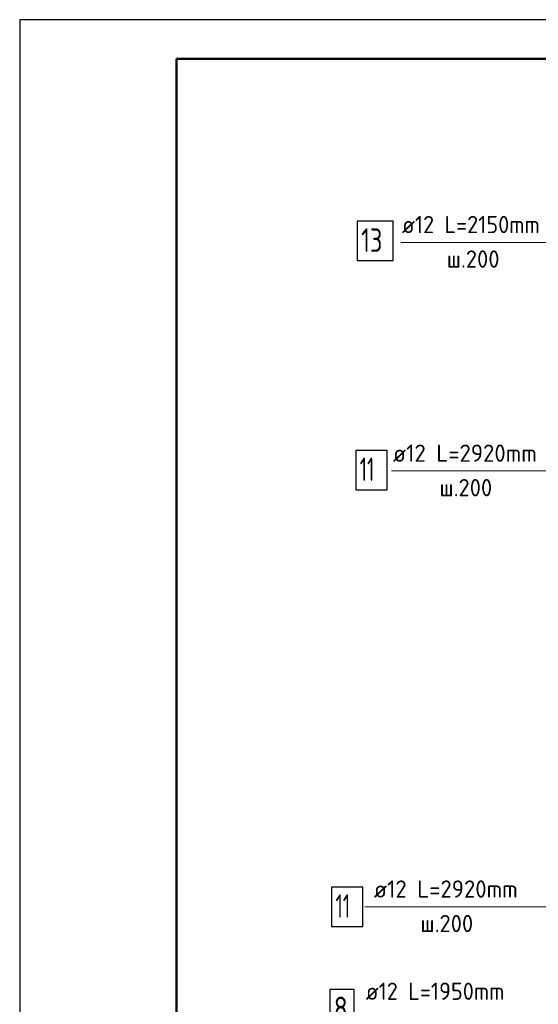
# Model space of a CAD drawing. Header units: millimetres. Extents: x 0 to 50400, y -244 to 35640.
# Tile 5 of 14: x 0 to 7935, y 20575 to 35640. Entities that reach past the tile are written whole.
import ezdxf

# ---------------------------------------------------------------- set-up
doc = ezdxf.new("R2010")
doc.units = ezdxf.units.MM
doc.layers.add('Standard', color=7, linetype='Continuous', lineweight=25)
doc.layers.add('Позиционная метка номер позиции', color=7, linetype='Continuous', lineweight=13)
doc.styles.add('ISOCPEUR', font='txt')

msp = doc.modelspace()

# ---------------------------------------------------------------- linework, layer by layer
at = {"color": 7, "linetype": 'Continuous', "lineweight": 25, "transparency": 33554687}
for points in [[(5164, 31955), (5716, 31955), (5716, 32555), (5164, 32555), (5164, 31955)], [(5143, 28449), (5623, 28449), (5623, 29049), (5143, 29049), (5143, 28449)], [(4772, 21766), (5252, 21766), (5252, 22366), (4772, 22366), (4772, 21766)], [(4746, 20200), (5118, 20200), (5118, 20800), (4746, 20800), (4746, 20200)]]:
    msp.add_lwpolyline(points, dxfattribs=at)
at = {"layer": 'Standard', "color": 7, "linetype": 'Continuous', "lineweight": 25, "transparency": 33554687}
msp.add_line((2400, 35040), (2400, 1270), dxfattribs=at)
msp.add_lwpolyline([(0, 0), (50400, 0), (50400, 35640), (0, 35640), (0, 0)], close=True, dxfattribs=at)
at = {"layer": 'Standard', "color": 7, "linetype": 'Continuous', "lineweight": 50, "transparency": 33554687}
msp.add_lwpolyline([(2400, 35040), (49800, 35040), (49800, 600), (2400, 600), (2400, 35040)], close=True, dxfattribs=at)
at = {"layer": 'Позиционная метка номер позиции', "color": 7, "linetype": 'Continuous', "lineweight": 13, "transparency": 33554687}
for points in [[(9492, 32094), (9352, 32233), (5829, 32233)], [(9515, 28155), (8935, 28735), (5691, 28735)], [(9515, 22929), (8652, 22066), (5281, 22066)]]:
    msp.add_lwpolyline(points, dxfattribs=at)

# ---------------------------------------------------------------- texts
at = {"color": 7, "linetype": 'Continuous', "lineweight": 13, "transparency": 33554687, "attachment_point": 7, "style": 'ISOCPEUR'}
for s, insert, char_height, width in [('\\W0.94;ø12 L=2150mm ', (5849, 32374), 264, 2525.26), ('\\W0.75;13', (5224, 32087), 360, 566.73), ('\\W0.95;ш.200 ', (6535, 31846), 264, 1154.56), ('\\W0.96;ø12 L=2920mm ', (5711, 28876), 264, 2580.62), ('\\W0.62;11', (5203, 28581), 360, 472.5), ('\\W0.95;ш.200 ', (6423, 28348), 264, 1154.55), ('\\W0.96;ø12 L=2920mm ', (5419, 22207), 264, 2580.62), ('\\W0.62;11', (4832, 21898), 360, 472.5), ('\\W0.95;ш.200 ', (6132, 21679), 264, 1154.56), ('\\W0.94;ø12 L=1950mm ', (5294, 20643), 264, 2525.26), ('\\W0.78;8', (4806, 20332), 360, 391.69)]:
    msp.add_mtext(s, dxfattribs=dict(at, insert=insert, char_height=char_height, width=width))

doc.saveas('drawing.dxf')
